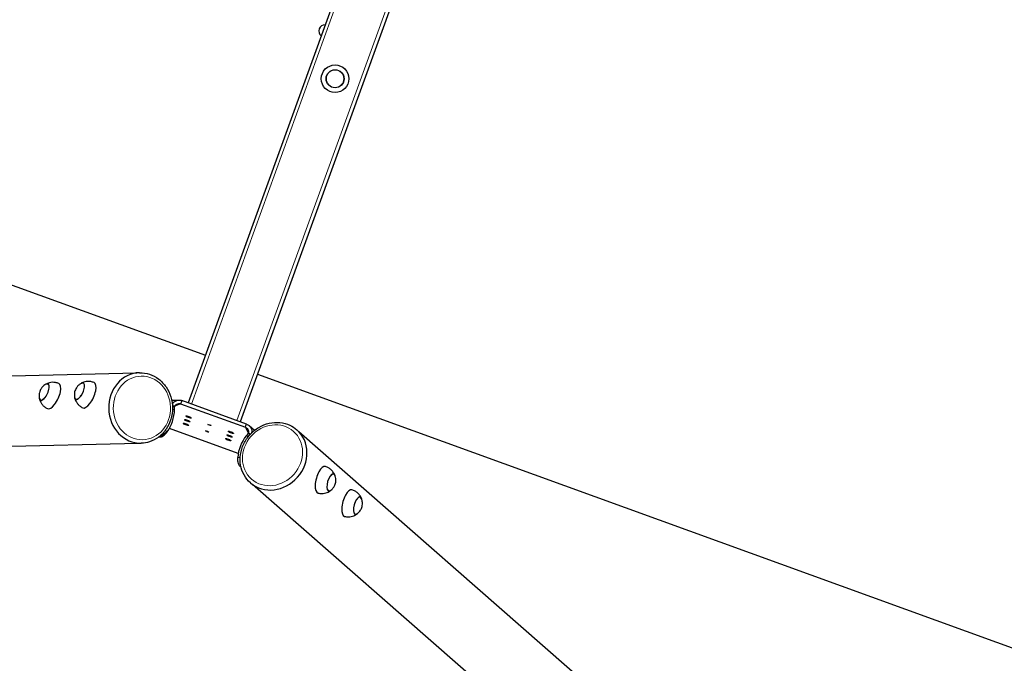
# Model space of a CAD drawing. Header units: millimetres. Extents: x 0 to 6535399, y 0 to 6021678.
# Tile 30 of 59: x 6532993.9 to 6532994.754, y 6021284.449 to 6021285.008. Entities that reach past the tile are written whole.
import ezdxf

# ---------------------------------------------------------------- set-up
doc = ezdxf.new("R2010")
doc.units = ezdxf.units.MM
for name, color, linetype, lineweight in [('PZT_plac zabaw', 7, 'Continuous', 15), ('Widoczne (ISO)', 7, 'Continuous', 25), ('Widoczne wąskie (ISO)', 7, 'Continuous', 15)]:
    doc.layers.add(name, color=color, linetype=linetype, lineweight=lineweight)

# ---------------------------------------------------------------- blocks, each defined once
blk = doc.blocks.new('hustawka bocianie gniazdo')
at = {"layer": 'Widoczne (ISO)'}
for p, q in [((-9.094947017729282e-13, 7200), (-4.547473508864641e-13, 3640)), ((-475.3700594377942, 4795.432626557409), (-57.78056495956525, 3724.74576924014)), ((-570.0255152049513, 4758.515087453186), (-152.4360207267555, 3687.828230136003)), ((-133.9709348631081, 3661.857206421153), (-134.6773274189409, 3663.668375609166)), ((-77.76773396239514, 3663.775692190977), (-73.97746823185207, 3654.057565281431)), ((-117.2327313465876, 3547.01780586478), (-117.2327313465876, 3652.982194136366)), ((-88.81263909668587, 3655.297607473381), (-85.32106592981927, 3656.44648721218)), ((-84.4307765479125, 3656.65968123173), (-84.78487156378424, 3660.112965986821)), ((-78.16189137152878, 3649.890592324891), (-78.16189137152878, 3550.109407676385)), ((-75.99526197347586, 3649.890592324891), (-78.16189137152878, 3649.890592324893)), ((-73.23785260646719, 3649.890592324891), (-75.99526197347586, 3649.890592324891)), ((-73.23785260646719, 3550.109407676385), (-73.23785260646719, 3649.890592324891)), ((2373.237852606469, 3640.000000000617), (-73.23785260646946, 3640.000000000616)), ((-78.16189137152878, 3550.109407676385), (-75.99526197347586, 3550.109407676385)), ((-75.99526197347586, 3550.109407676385), (-73.23785260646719, 3550.109407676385)), ((2373.237852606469, 3560.000000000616), (-73.23785260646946, 3560.000000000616)), ((-4.547473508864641e-13, 3560.000000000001), (0, 0)), ((-134.6773740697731, 3536.331504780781), (-133.9709348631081, 3538.142793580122)), ((-85.32106592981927, 3543.553512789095), (-88.81263909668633, 3544.702392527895)), ((-84.4307765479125, 3543.340318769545), (-84.78486590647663, 3539.887089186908)), ((-73.97746823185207, 3545.942434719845), (-77.76770829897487, 3536.22437361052)), ((-570.0253785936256, 2441.48492310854), (-152.4358882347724, 3512.171769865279)), ((-475.3699228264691, 2404.567384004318), (-57.78043246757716, 3475.254230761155))]:
    blk.add_line(p, q, dxfattribs=at)
for centre, radius in [((439.9999999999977, 3600.000000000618), 19.99999999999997), ((439.9999999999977, 3600.000000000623), 12.99999999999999)]:
    blk.add_circle(centre, radius, dxfattribs=at)
blk.add_arc((499.9999999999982, 3637.000000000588), 9.000000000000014, 19.47122063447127, 160.5287793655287, dxfattribs=at)
for centre, major_axis, ratio, start_param, end_param in [((-129.4085422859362, 3841.166490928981), (-12.96132071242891, 1.002080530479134), 0.4005573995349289, 5.752834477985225, 9.955128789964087), ((-130.5032929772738, 3827.006536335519), (-19.94049340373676, 1.541662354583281), 0.4005573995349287, 6.271235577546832, 9.436727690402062), ((-110.8481883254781, 3793.578303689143), (-12.9613207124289, 1.002080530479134), 0.4005573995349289, 5.752834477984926, 9.955128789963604), ((-111.9429390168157, 3779.418349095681), (-19.94049340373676, 1.541662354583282), 0.4005573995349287, 6.271235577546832, 9.436727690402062), ((-103.6332333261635, 3702.504991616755), (-47.51405752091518, -18.53144187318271), 0.8996666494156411, 3.141592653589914, 6.283185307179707), ((-103.9039983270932, 3703.199224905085), (-51.98596881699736, -20.27557757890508), 0.8996666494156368, 0.878724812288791, 1.510800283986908), ((-83.96879359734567, 3652.154227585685), (-4.658240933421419, -1.816808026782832), 0.8996666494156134, 4.46864187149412, 4.652392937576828), ((-103.9039983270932, 3496.800775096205), (51.98596881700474, -20.27557757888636), 0.8996666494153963, 1.630792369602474, 2.262867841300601), ((-83.9687935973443, 3547.845772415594), (4.65824093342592, -1.816808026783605), 0.8996666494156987, 4.772385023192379, 4.956136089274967), ((-103.633100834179, 3497.495008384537), (47.51405752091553, -18.531441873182), 0.8996666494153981, 3.141592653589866, 6.283185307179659), ((-111.9428065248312, 3420.581650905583), (19.94049340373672, 1.541662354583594), 0.400557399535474, 6.27123557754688, 9.436727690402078), ((-110.8480558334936, 3406.421696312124), (12.96132071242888, 1.002080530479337), 0.4005573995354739, 5.752834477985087, 9.955128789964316), ((-130.5031604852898, 3372.993463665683), (19.94049340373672, 1.541662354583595), 0.4005573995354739, 6.27123557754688, 9.436727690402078), ((-129.4084097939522, 3358.833509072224), (12.96132071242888, 1.002080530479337), 0.4005573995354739, 5.752834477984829, 9.95512878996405)]:
    blk.add_ellipse(centre, major_axis=major_axis, ratio=ratio, start_param=start_param, end_param=end_param, dxfattribs=at)
for centre, major_axis in [((-103.5145253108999, 3632.500000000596), (2.580401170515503e-15, -4.250000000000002)), ((-97.87095953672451, 3632.500000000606), (2.580401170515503e-15, -4.250000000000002)), ((-92.22739376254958, 3632.500000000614), (2.580401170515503e-15, -4.250000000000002)), ((-102.7331085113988, 3600.000000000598), (1.517883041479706e-15, -2.5)), ((-92.74833829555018, 3600.000000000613), (1.517883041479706e-15, -2.5)), ((-103.5145253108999, 3567.500000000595), (2.580401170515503e-15, -4.250000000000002)), ((-97.87095953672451, 3567.500000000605), (2.580401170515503e-15, -4.250000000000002)), ((-92.22739376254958, 3567.500000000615), (2.580401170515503e-15, -4.250000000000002))]:
    blk.add_ellipse(centre, major_axis=major_axis, ratio=0.1736481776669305, dxfattribs=at)
for points, knots in [([(-118.2406065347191, 3843.112429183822), (-119.9153205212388, 3844.486863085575), (-121.282066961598, 3845.222706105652), (-124.0788368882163, 3846.535109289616), (-125.3150980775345, 3846.880529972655), (-127.5337640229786, 3847.368262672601), (-128.5066772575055, 3847.486059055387), (-130.5379568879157, 3847.574664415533), (-131.5863073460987, 3847.548880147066), (-134.1869756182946, 3847.181943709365), (-135.7286600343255, 3846.893153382), (-138.6111891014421, 3845.63849954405), (-139.341281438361, 3845.279763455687), (-140.1446572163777, 3844.805900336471)], [4.442693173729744, 4.442693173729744, 4.442693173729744, 4.442693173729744, 4.736419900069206, 4.736419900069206, 5.156600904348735, 5.156600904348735, 5.576781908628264, 5.576781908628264, 5.996962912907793, 5.996962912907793, 6.417143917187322, 6.417143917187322, 6.543598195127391, 6.543598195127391, 6.543598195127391, 6.543598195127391]), ([(-140.6639982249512, 3844.488827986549), (-141.3158367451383, 3844.072465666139), (-142.01293574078, 3843.577936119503), (-143.4826845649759, 3842.363609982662), (-144.2562808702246, 3841.643092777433), (-145.8224454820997, 3839.897807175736), (-146.6155317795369, 3838.870905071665), (-148.0948952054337, 3836.464218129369), (-148.7791298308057, 3835.08166367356), (-149.8597764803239, 3832.025458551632), (-150.2514159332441, 3830.352807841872), (-150.4349836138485, 3828.643532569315)], [1.223530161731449, 1.223530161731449, 1.223530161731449, 1.223530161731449, 1.318887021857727, 1.318887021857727, 1.414243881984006, 1.414243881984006, 1.509600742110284, 1.509600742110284, 1.604957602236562, 1.604957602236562, 1.70031446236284, 1.70031446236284, 1.70031446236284, 1.70031446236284]), ([(-140.1446572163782, 3844.805900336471), (-140.3946813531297, 3844.658426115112), (-140.6285850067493, 3844.501440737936), (-141.0615420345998, 3844.166137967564), (-141.2606569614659, 3843.987786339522), (-141.6195856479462, 3843.606662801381), (-141.7794460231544, 3843.403757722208), (-142.0516088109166, 3842.971931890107), (-142.1637806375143, 3842.742816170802), (-142.3049539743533, 3842.33364239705), (-142.3486028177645, 3842.15887469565), (-142.3759174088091, 3841.981502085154)], [0.2604128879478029, 0.2604128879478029, 0.2604128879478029, 0.2604128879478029, 0.3644816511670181, 0.3644816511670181, 0.4685504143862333, 0.4685504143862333, 0.5726191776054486, 0.5726191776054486, 0.6766879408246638, 0.6766879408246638, 0.7504117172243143, 0.7504117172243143, 0.7504117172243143, 0.7504117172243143]), ([(-116.4699930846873, 3839.978633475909), (-116.4697195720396, 3840.158096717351), (-116.4859865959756, 3840.337496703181), (-116.5625891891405, 3840.763507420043), (-116.6382111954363, 3841.007142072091), (-116.8407648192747, 3841.47566972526), (-116.9675374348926, 3841.700735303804), (-117.2636191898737, 3842.132499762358), (-117.4329539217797, 3842.33933739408), (-117.8092272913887, 3842.737204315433), (-118.0162214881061, 3842.928276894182), (-118.2406065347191, 3843.112429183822)], [3.952694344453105, 3.952694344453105, 3.952694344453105, 3.952694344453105, 4.026418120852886, 4.026418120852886, 4.1304868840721, 4.1304868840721, 4.234555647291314, 4.234555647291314, 4.338624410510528, 4.338624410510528, 4.442693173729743, 4.442693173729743, 4.442693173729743, 4.442693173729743]), ([(-110.5568441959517, 3825.560428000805), (-110.4755019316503, 3827.277606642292), (-110.6053882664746, 3828.990578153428), (-111.2034311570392, 3832.17656805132), (-111.6670255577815, 3833.647864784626), (-112.7588828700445, 3836.253340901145), (-113.3847018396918, 3837.389943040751), (-114.6639911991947, 3839.355219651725), (-115.3176454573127, 3840.186082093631), (-116.5832772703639, 3841.611889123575), (-117.1960792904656, 3842.207691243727), (-117.7761735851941, 3842.719298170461)], [4.865806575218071, 4.865806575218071, 4.865806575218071, 4.865806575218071, 4.96116343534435, 4.96116343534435, 5.056520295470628, 5.056520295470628, 5.151877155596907, 5.151877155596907, 5.247234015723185, 5.247234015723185, 5.342590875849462, 5.342590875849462, 5.342590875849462, 5.342590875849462]), ([(-122.1036442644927, 3796.900640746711), (-122.7554827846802, 3796.484278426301), (-123.4525817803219, 3795.989748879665), (-124.9223306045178, 3794.775422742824), (-125.695926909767, 3794.054905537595), (-127.2620915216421, 3792.309619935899), (-128.0551778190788, 3791.282717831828), (-129.5345412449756, 3788.876030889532), (-130.2187758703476, 3787.493476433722), (-131.2994225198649, 3784.437271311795), (-131.6910619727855, 3782.764620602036), (-131.8746296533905, 3781.055345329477)], [1.223530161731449, 1.223530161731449, 1.223530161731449, 1.223530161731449, 1.318887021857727, 1.318887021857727, 1.414243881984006, 1.414243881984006, 1.509600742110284, 1.509600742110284, 1.604957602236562, 1.604957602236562, 1.70031446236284, 1.70031446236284, 1.70031446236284, 1.70031446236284]), ([(-121.5843032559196, 3797.217713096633), (-121.8343273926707, 3797.070238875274), (-122.0682310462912, 3796.913253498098), (-122.5011880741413, 3796.577950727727), (-122.7003030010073, 3796.399599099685), (-123.0592316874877, 3796.018475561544), (-123.2190920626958, 3795.815570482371), (-123.4912548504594, 3795.383744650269), (-123.6034266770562, 3795.154628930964), (-123.7446000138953, 3794.745455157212), (-123.7882488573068, 3794.57068745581), (-123.8155634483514, 3794.393314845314)], [0.2604128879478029, 0.2604128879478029, 0.2604128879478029, 0.2604128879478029, 0.3644816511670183, 0.3644816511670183, 0.4685504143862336, 0.4685504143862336, 0.5726191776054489, 0.5726191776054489, 0.6766879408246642, 0.6766879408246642, 0.750411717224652, 0.750411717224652, 0.750411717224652, 0.750411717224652]), ([(-99.68025257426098, 3795.524241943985), (-101.3549665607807, 3796.898675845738), (-102.7217130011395, 3797.634518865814), (-105.5184829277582, 3798.946922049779), (-106.7547441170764, 3799.292342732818), (-108.9734100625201, 3799.780075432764), (-109.9463232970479, 3799.897871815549), (-111.9776029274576, 3799.986477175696), (-113.0259533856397, 3799.960692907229), (-115.626621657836, 3799.593756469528), (-117.1683060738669, 3799.304966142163), (-120.050835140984, 3798.050312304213), (-120.780927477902, 3797.691576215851), (-121.5843032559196, 3797.217713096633)], [4.442693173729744, 4.442693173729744, 4.442693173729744, 4.442693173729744, 4.736419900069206, 4.736419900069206, 5.156600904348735, 5.156600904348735, 5.576781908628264, 5.576781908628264, 5.996962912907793, 5.996962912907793, 6.417143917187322, 6.417143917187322, 6.543598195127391, 6.543598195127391, 6.543598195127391, 6.543598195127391]), ([(-97.90963912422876, 3792.390446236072), (-97.9093656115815, 3792.569909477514), (-97.92563263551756, 3792.749309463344), (-98.00223522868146, 3793.175320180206), (-98.07785723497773, 3793.418954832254), (-98.2804108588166, 3793.887482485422), (-98.40718347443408, 3794.112548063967), (-98.70326522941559, 3794.54431252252), (-98.8725999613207, 3794.751150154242), (-99.24887333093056, 3795.149017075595), (-99.45586752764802, 3795.340089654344), (-99.68025257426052, 3795.524241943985)], [3.952694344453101, 3.952694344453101, 3.952694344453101, 3.952694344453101, 4.026418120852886, 4.026418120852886, 4.1304868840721, 4.1304868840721, 4.234555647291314, 4.234555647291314, 4.338624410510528, 4.338624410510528, 4.442693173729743, 4.442693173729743, 4.442693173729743, 4.442693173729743]), ([(-91.99649023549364, 3777.972240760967), (-91.91514797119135, 3779.689419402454), (-92.04503430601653, 3781.402390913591), (-92.64307719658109, 3784.588380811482), (-93.10667159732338, 3786.059677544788), (-94.19852890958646, 3788.665153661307), (-94.8243478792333, 3789.801755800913), (-96.10363723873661, 3791.767032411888), (-96.75729149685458, 3792.597894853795), (-98.02292330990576, 3794.023701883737), (-98.63572533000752, 3794.619504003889), (-99.21581962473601, 3795.131110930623)], [4.865806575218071, 4.865806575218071, 4.865806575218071, 4.865806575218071, 4.96116343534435, 4.96116343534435, 5.056520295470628, 5.056520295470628, 5.151877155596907, 5.151877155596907, 5.247234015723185, 5.247234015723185, 5.342590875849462, 5.342590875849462, 5.342590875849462, 5.342590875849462]), ([(-56.11917580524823, 3721.036433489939), (-54.33880489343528, 3716.471616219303), (-53.36123586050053, 3711.595406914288), (-53.09983818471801, 3701.700511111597), (-53.82476809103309, 3696.683795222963), (-56.90246582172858, 3686.982373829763), (-59.27411202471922, 3682.303872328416), (-65.43470524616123, 3673.75249389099), (-69.23847574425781, 3669.890143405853), (-77.89511666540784, 3663.384638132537), (-82.7536817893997, 3660.750330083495), (-93.02887696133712, 3656.99056008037), (-98.44532337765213, 3655.868381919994), (-109.2774725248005, 3655.264406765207), (-114.6919294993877, 3655.778904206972), (-124.9485936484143, 3658.403834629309), (-129.7933401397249, 3660.502824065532), (-138.3945811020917, 3666.067603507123), (-142.161357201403, 3669.51654856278), (-147.6827769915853, 3676.68485138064), (-149.6847638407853, 3680.223674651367), (-151.1472908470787, 3683.973549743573)], [1.161734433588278, 1.161734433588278, 1.161734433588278, 1.161734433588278, 1.474867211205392, 1.474867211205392, 1.789793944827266, 1.789793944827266, 2.10869111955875, 2.10869111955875, 2.431264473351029, 2.431264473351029, 2.755981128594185, 2.755981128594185, 3.081298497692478, 3.081298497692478, 3.40580325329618, 3.40580325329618, 3.727898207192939, 3.727898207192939, 4.046096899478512, 4.046096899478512, 4.303327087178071, 4.303327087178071, 4.303327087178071, 4.303327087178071]), ([(-123.033567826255, 3654.251239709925), (-123.6852743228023, 3654.430788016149), (-124.3432579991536, 3654.649555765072), (-126.3168041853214, 3655.416693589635), (-127.6010888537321, 3656.068430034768), (-129.8863234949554, 3657.496338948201), (-130.8787482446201, 3658.249880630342), (-132.2664932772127, 3659.510081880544), (-132.7439002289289, 3660.012600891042), (-133.528722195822, 3660.991907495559), (-133.8143426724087, 3661.455623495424), (-133.9709348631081, 3661.857206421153)], [0, 0, 0, 0, 0.2111581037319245, 0.2111581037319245, 0.6386482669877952, 0.6386482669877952, 1.042588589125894, 1.042588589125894, 1.319242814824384, 1.319242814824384, 1.616633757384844, 1.616633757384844, 1.616633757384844, 1.616633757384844]), ([(-82.80378214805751, 3661.020906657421), (-82.7933070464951, 3661.019248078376), (-82.78283318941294, 3661.017575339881), (-82.06825772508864, 3660.902472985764), (-81.37362442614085, 3660.72563186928), (-79.34510358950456, 3660.006349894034), (-78.09181902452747, 3659.282643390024), (-76.47160680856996, 3657.877974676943), (-75.9795448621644, 3657.361124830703), (-74.77578642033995, 3655.821972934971), (-74.18485891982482, 3654.723140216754), (-73.69516663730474, 3653.253468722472), (-73.61004029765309, 3652.956027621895), (-73.42923485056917, 3652.203953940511), (-73.34978416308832, 3651.745966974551), (-73.24962469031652, 3650.821669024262), (-73.22902874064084, 3650.356391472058), (-73.23785260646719, 3649.890592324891)], [0.2118317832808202, 0.2118317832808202, 0.2118317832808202, 0.2118317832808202, 0.215028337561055, 0.215028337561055, 0.4299422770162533, 0.4299422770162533, 0.8608669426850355, 0.8608669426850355, 1.075771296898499, 1.075771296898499, 1.451469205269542, 1.451469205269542, 1.545161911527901, 1.545161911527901, 1.68572700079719, 1.68572700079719, 1.826295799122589, 1.826295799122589, 1.826295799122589, 1.826295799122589]), ([(-78.16189137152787, 3649.890592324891), (-78.17388899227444, 3650.343971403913), (-78.22988573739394, 3650.795830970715), (-78.5302317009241, 3652.130377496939), (-78.90334560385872, 3652.971249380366), (-79.95237085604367, 3654.46277512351), (-80.61410820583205, 3655.093360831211), (-81.840582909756, 3655.884067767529), (-82.34207115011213, 3656.127789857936), (-83.11830808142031, 3656.399201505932), (-83.37985255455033, 3656.473604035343), (-83.90540764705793, 3656.590580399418), (-84.16872920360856, 3656.633002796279), (-84.4307765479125, 3656.65968123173)], [0, 0, 0, 0, 0.1375840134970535, 0.1375840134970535, 0.4135610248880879, 0.4135610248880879, 0.6895232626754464, 0.6895232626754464, 0.8619287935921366, 0.8619287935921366, 0.9480169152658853, 0.9480169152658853, 1.034107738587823, 1.034107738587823, 1.034107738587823, 1.034107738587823]), ([(-84.4307765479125, 3543.340318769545), (-84.01199176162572, 3543.382954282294), (-83.59048066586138, 3543.465744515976), (-82.33748170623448, 3543.838372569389), (-81.53700993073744, 3544.247730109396), (-80.11761846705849, 3545.365287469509), (-79.51786136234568, 3546.058456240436), (-78.78569308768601, 3547.348277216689), (-78.56621834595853, 3547.876755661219), (-78.3374299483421, 3548.700940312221), (-78.27821041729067, 3548.979635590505), (-78.19413964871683, 3549.542390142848), (-78.16939867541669, 3549.825713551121), (-78.16189137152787, 3550.109407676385)], [0, 0, 0, 0, 0.1375840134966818, 0.1375840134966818, 0.4135610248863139, 0.4135610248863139, 0.6895232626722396, 0.6895232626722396, 0.8619287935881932, 0.8619287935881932, 0.9480169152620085, 0.9480169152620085, 1.034107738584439, 1.034107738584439, 1.034107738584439, 1.034107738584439]), ([(-73.23785260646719, 3550.109407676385), (-73.22435472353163, 3549.396873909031), (-73.27971079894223, 3548.686209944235), (-73.52778203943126, 3547.2875222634), (-73.7197740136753, 3546.603151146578), (-74.49419456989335, 3544.617571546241), (-75.26694296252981, 3543.408655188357), (-76.74552792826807, 3541.860981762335), (-77.28684371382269, 3541.393864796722), (-78.88872199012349, 3540.256704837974), (-80.02192543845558, 3539.705422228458), (-81.5181560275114, 3539.252078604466), (-81.82006915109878, 3539.173532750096), (-82.34982458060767, 3539.057735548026), (-82.5763679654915, 3539.015103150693), (-82.80368246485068, 3538.979109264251)], [0, 0, 0, 0, 0.2150283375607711, 0.2150283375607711, 0.4299422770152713, 0.4299422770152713, 0.860866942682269, 0.860866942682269, 1.075771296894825, 1.075771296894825, 1.45146920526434, 1.45146920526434, 1.545161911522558, 1.545161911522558, 1.61456206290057, 1.61456206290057, 1.61456206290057, 1.61456206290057]), ([(-151.1471583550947, 3516.026450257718), (-149.3667874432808, 3520.591267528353), (-146.7847770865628, 3524.841712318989), (-140.2778064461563, 3532.30070855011), (-136.3477346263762, 3535.501879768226), (-127.5143930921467, 3540.557755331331), (-122.6014305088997, 3542.395112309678), (-112.2779100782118, 3544.517353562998), (-106.8635700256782, 3544.784454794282), (-96.08827568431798, 3543.711112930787), (-90.72912014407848, 3542.360303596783), (-80.62167340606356, 3538.170431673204), (-75.87574064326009, 3535.329076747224), (-67.4950430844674, 3528.439653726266), (-63.85868623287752, 3524.39515613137), (-58.0876408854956, 3515.519095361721), (-55.94333575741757, 3510.694234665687), (-53.38100290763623, 3500.775436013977), (-52.94400367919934, 3495.686933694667), (-53.73389030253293, 3486.673237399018), (-54.65651630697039, 3482.713441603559), (-56.11904331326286, 3478.963566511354)], [1.979858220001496, 1.979858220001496, 1.979858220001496, 1.979858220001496, 2.29299099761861, 2.29299099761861, 2.607917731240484, 2.607917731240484, 2.926814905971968, 2.926814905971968, 3.249388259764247, 3.249388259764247, 3.574104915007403, 3.574104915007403, 3.899422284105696, 3.899422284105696, 4.223927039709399, 4.223927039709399, 4.546021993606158, 4.546021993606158, 4.864220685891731, 4.864220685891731, 5.121450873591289, 5.121450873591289, 5.121450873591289, 5.121450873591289]), ([(-133.9709348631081, 3538.142793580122), (-133.7805841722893, 3538.630950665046), (-133.4002588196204, 3539.210060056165), (-132.2952972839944, 3540.476169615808), (-131.5850202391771, 3541.14761760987), (-129.8547812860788, 3542.517622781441), (-128.8344814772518, 3543.201629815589), (-126.9834321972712, 3544.226392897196), (-126.2040479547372, 3544.603195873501), (-124.6220531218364, 3545.255959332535), (-123.8235355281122, 3545.531120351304), (-123.033567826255, 3545.748760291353)], [0, 0, 0, 0, 0.3600720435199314, 0.3600720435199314, 0.7179035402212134, 0.7179035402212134, 1.097785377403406, 1.097785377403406, 1.355205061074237, 1.355205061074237, 1.610219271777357, 1.610219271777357, 1.610219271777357, 1.610219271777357]), ([(-131.8744971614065, 3418.944654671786), (-131.6909294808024, 3417.235379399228), (-131.2992900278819, 3415.56272868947), (-130.218643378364, 3412.506523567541), (-129.5344087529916, 3411.123969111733), (-128.0550453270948, 3408.717282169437), (-127.2619590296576, 3407.690380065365), (-125.695794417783, 3405.945094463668), (-124.9221981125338, 3405.22457725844), (-123.4524492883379, 3404.010251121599), (-122.7553502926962, 3403.515721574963), (-122.1035117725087, 3403.099359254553)], [5.247145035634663, 5.247145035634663, 5.247145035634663, 5.247145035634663, 5.342501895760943, 5.342501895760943, 5.437858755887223, 5.437858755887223, 5.533215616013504, 5.533215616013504, 5.628572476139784, 5.628572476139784, 5.723929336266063, 5.723929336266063, 5.723929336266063, 5.723929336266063]), ([(-99.21568713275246, 3404.868889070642), (-98.63559283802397, 3405.380495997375), (-98.02279081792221, 3405.976298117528), (-96.75715900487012, 3407.402105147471), (-96.10350474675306, 3408.232967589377), (-94.8242153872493, 3410.198244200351), (-94.19839641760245, 3411.334846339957), (-93.10653910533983, 3413.940322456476), (-92.64294470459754, 3415.411619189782), (-92.04490181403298, 3418.597609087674), (-91.91501547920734, 3420.310580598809), (-91.99635774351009, 3422.027759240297)], [1.604868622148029, 1.604868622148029, 1.604868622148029, 1.604868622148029, 1.700225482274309, 1.700225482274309, 1.795582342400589, 1.795582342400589, 1.890939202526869, 1.890939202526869, 1.98629606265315, 1.98629606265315, 2.08165292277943, 2.08165292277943, 2.08165292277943, 2.08165292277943]), ([(-123.8154309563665, 3405.606685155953), (-123.7881163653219, 3405.429312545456), (-123.7444675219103, 3405.254544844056), (-123.6032941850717, 3404.845371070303), (-123.4911223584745, 3404.616255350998), (-123.2189595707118, 3404.184429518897), (-123.0590991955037, 3403.981524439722), (-122.7001705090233, 3403.600400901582), (-122.5010555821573, 3403.42204927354), (-122.0680985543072, 3403.086746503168), (-121.8341949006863, 3402.929761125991), (-121.5841707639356, 3402.782286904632)], [4.334032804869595, 4.334032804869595, 4.334032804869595, 4.334032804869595, 4.407756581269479, 4.407756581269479, 4.511825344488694, 4.511825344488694, 4.615894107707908, 4.615894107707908, 4.719962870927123, 4.719962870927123, 4.824031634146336, 4.824031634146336, 4.824031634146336, 4.824031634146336]), ([(-121.5841707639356, 3402.782286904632), (-119.7180975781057, 3401.681602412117), (-118.2544884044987, 3401.164583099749), (-115.2892279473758, 3400.297660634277), (-114.0145642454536, 3400.146367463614), (-111.7472958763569, 3400.00545647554), (-110.7678381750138, 3400.038604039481), (-108.7470781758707, 3400.263274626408), (-107.7151491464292, 3400.449891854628), (-105.2017871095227, 3401.212210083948), (-103.7228127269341, 3401.734537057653), (-101.0673882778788, 3403.417347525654), (-100.4011125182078, 3403.884041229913), (-99.68012008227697, 3404.475758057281)], [4.824031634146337, 4.824031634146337, 4.824031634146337, 4.824031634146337, 5.117758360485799, 5.117758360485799, 5.537939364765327, 5.537939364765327, 5.958120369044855, 5.958120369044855, 6.378301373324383, 6.378301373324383, 6.798482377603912, 6.798482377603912, 6.924936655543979, 6.924936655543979, 6.924936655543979, 6.924936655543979]), ([(-99.68012008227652, 3404.475758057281), (-99.45573503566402, 3404.659910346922), (-99.24874083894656, 3404.85098292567), (-98.8724674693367, 3405.248849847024), (-98.70313273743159, 3405.455687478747), (-98.40705098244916, 3405.887451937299), (-98.28027836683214, 3406.112517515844), (-98.07772474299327, 3406.581045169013), (-98.00210273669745, 3406.82467982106), (-97.92550014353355, 3407.250690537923), (-97.90923311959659, 3407.430090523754), (-97.90950663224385, 3407.609553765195)], [0.6417513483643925, 0.6417513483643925, 0.6417513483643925, 0.6417513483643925, 0.7458201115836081, 0.7458201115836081, 0.8498888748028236, 0.8498888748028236, 0.9539576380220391, 0.9539576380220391, 1.058026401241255, 1.058026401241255, 1.131750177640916, 1.131750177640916, 1.131750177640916, 1.131750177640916]), ([(-150.4348511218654, 3371.356467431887), (-150.2512834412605, 3369.647192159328), (-149.859643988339, 3367.97454144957), (-148.7789973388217, 3364.918336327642), (-148.0947627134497, 3363.535781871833), (-146.6153992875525, 3361.129094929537), (-145.8223129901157, 3360.102192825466), (-144.2561483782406, 3358.356907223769), (-143.4825520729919, 3357.63639001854), (-142.0128032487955, 3356.4220638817), (-141.3157042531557, 3355.927534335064), (-140.6638657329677, 3355.511172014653)], [5.247145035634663, 5.247145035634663, 5.247145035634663, 5.247145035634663, 5.342501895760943, 5.342501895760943, 5.437858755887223, 5.437858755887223, 5.533215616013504, 5.533215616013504, 5.628572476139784, 5.628572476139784, 5.723929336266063, 5.723929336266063, 5.723929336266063, 5.723929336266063]), ([(-117.776041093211, 3357.280701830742), (-117.195946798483, 3357.792308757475), (-116.5831447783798, 3358.388110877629), (-115.3175129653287, 3359.813917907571), (-114.6638587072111, 3360.644780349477), (-113.3845693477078, 3362.610056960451), (-112.7587503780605, 3363.746659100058), (-111.6668930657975, 3366.352135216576), (-111.2032986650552, 3367.823431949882), (-110.6052557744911, 3371.009421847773), (-110.4753694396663, 3372.722393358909), (-110.5567117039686, 3374.439572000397)], [1.604868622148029, 1.604868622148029, 1.604868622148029, 1.604868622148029, 1.700225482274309, 1.700225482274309, 1.795582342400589, 1.795582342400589, 1.890939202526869, 1.890939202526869, 1.98629606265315, 1.98629606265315, 2.08165292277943, 2.08165292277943, 2.08165292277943, 2.08165292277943]), ([(-142.3757849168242, 3358.018497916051), (-142.3484703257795, 3357.841125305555), (-142.304821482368, 3357.666357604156), (-142.1636481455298, 3357.257183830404), (-142.0514763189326, 3357.028068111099), (-141.7793135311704, 3356.596242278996), (-141.6194531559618, 3356.393337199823), (-141.260524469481, 3356.012213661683), (-141.0614095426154, 3355.833862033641), (-140.6284525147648, 3355.498559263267), (-140.3945488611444, 3355.341573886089), (-140.1445247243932, 3355.194099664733)], [4.334032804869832, 4.334032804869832, 4.334032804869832, 4.334032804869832, 4.407756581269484, 4.407756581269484, 4.511825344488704, 4.511825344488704, 4.615894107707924, 4.615894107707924, 4.719962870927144, 4.719962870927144, 4.824031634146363, 4.824031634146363, 4.824031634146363, 4.824031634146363]), ([(-140.1445247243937, 3355.194099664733), (-138.2784515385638, 3354.093415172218), (-136.8148423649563, 3353.576395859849), (-133.8495819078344, 3352.709473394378), (-132.5749182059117, 3352.558180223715), (-130.3076498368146, 3352.417269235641), (-129.3281921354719, 3352.450416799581), (-127.3074321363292, 3352.675087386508), (-126.2755031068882, 3352.861704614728), (-123.7621410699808, 3353.624022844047), (-122.2831666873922, 3354.146349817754), (-119.6277422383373, 3355.829160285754), (-118.9614664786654, 3356.295853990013), (-118.2404740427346, 3356.887570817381)], [4.824031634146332, 4.824031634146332, 4.824031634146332, 4.824031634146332, 5.117758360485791, 5.117758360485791, 5.53793936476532, 5.53793936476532, 5.958120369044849, 5.958120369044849, 6.378301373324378, 6.378301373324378, 6.798482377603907, 6.798482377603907, 6.924936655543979, 6.924936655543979, 6.924936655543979, 6.924936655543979]), ([(-118.2404740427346, 3356.88757081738), (-118.0160889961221, 3357.071723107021), (-117.8090947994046, 3357.26279568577), (-117.4328214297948, 3357.660662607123), (-117.2634866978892, 3357.867500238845), (-116.9674049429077, 3358.2992646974), (-116.8406323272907, 3358.524330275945), (-116.6380787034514, 3358.992857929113), (-116.5624566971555, 3359.236492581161), (-116.4858541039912, 3359.662503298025), (-116.4695870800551, 3359.841903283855), (-116.4698605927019, 3360.021366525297)], [0.6417513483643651, 0.6417513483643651, 0.6417513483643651, 0.6417513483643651, 0.7458201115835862, 0.7458201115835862, 0.8498888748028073, 0.8498888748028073, 0.9539576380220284, 0.9539576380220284, 1.058026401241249, 1.058026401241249, 1.131750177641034, 1.131750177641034, 1.131750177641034, 1.131750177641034])]:
    blk.add_open_spline(points, degree=3, knots=knots, dxfattribs=at)
at = {"layer": 'Widoczne wąskie (ISO)'}
for p, q in [((-133.3647425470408, 3662.823718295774), (-133.9709348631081, 3661.857206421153)), ((-121.7185203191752, 3657.61613121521), (-123.033567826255, 3654.251239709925)), ((-89.73695440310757, 3658.231484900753), (-88.81263909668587, 3655.297607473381)), ((-85.32106592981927, 3656.446487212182), (-86.2794006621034, 3659.488346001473)), ((-78.16189137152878, 3649.890592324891), (-79.87818931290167, 3654.291128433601)), ((2373.237852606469, 3635.000000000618), (-73.23785260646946, 3635.000000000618)), ((2373.237852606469, 3565.000000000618), (-73.237852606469, 3565.000000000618)), ((-79.87818931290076, 3545.70887156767), (-78.16189137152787, 3550.109407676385)), ((-133.3647054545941, 3537.176222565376), (-133.9709348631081, 3538.142793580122)), ((-121.7185065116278, 3542.383833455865), (-123.0335678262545, 3545.748760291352)), ((-88.81263909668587, 3544.702392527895), (-89.73694203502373, 3541.768554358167)), ((-86.2793857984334, 3540.511701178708), (-85.32106592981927, 3543.553512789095))]:
    blk.add_line(p, q, dxfattribs=at)
blk.add_circle((439.9999999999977, 3600.000000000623), 12.66032395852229, dxfattribs=at)
for centre, major_axis, ratio, start_param, end_param in [((-129.3869803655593, 3841.445381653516), (12.62265531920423, -0.9758972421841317), 0.4005573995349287, 2.621248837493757, 6.80352912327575), ((-110.8266264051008, 3793.857194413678), (12.62265531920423, -0.9758972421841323), 0.4005573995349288, 2.621248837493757, 6.80352912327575), ((-110.8264939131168, 3406.142805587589), (-12.62265531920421, -0.9758972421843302), 0.400557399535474, 2.621248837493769, 6.803529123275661), ((-129.3868478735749, 3358.55461834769), (-12.62265531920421, -0.9758972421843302), 0.4005573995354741, 2.621248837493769, 6.803529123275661)]:
    blk.add_ellipse(centre, major_axis=major_axis, ratio=ratio, start_param=start_param, end_param=end_param, dxfattribs=at)
for centre, major_axis, ratio in [((-102.8400558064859, 3700.471308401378), (-42.85581658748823, -16.71463384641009), 0.8996666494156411), ((-102.839923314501, 3499.528691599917), (42.85581658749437, -16.71463384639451), 0.899666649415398)]:
    blk.add_ellipse(centre, major_axis=major_axis, ratio=ratio, dxfattribs=at)

msp = doc.modelspace()

# ---------------------------------------------------------------- block references
at = {"layer": 'PZT_plac zabaw', "xscale": 0.0006, "yscale": 0.0006, "zscale": 0.0006, "rotation": 70.07572273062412}
msp.add_blockref('hustawka bocianie gniazdo', (6532996.114396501, 6021283.972098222), dxfattribs=at)

doc.saveas('drawing.dxf')
